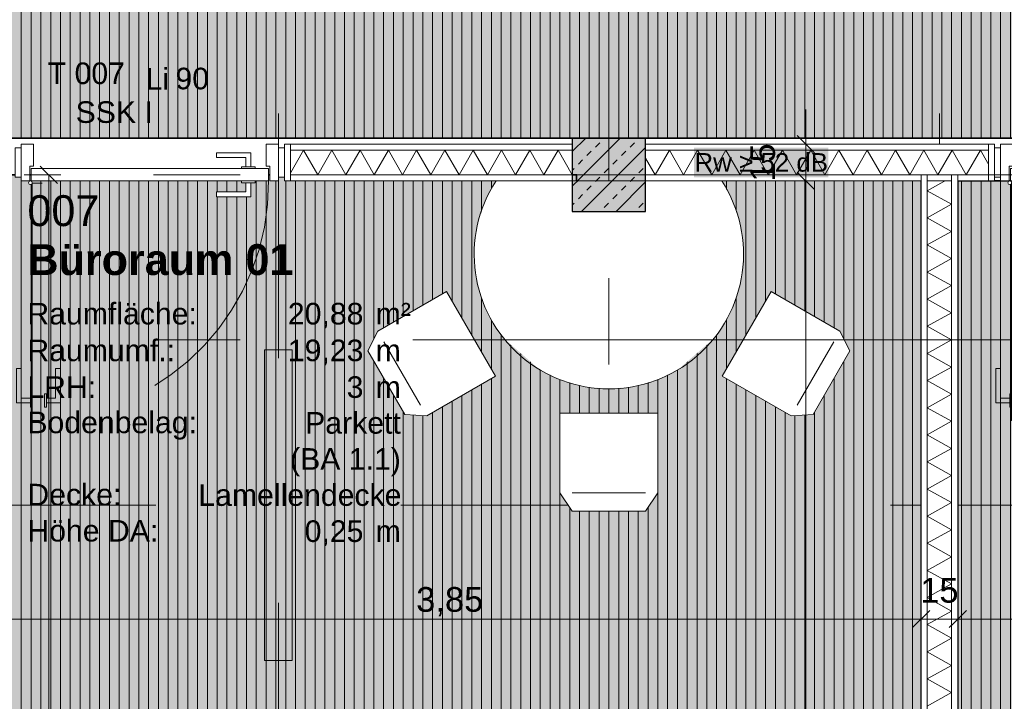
# Model space of a CAD drawing. Header units: metres. Extents: x -111 to 152, y -132 to 99.
# Tile 158 of 256: x -13.21 to -9.18, y -18.35 to -15.57. Entities that reach past the tile are written whole.
import ezdxf
from ezdxf.enums import TextEntityAlignment as Align

# ---------------------------------------------------------------- set-up
doc = ezdxf.new("R2010")
doc.units = ezdxf.units.M
doc.header["$PDMODE"] = 1
doc.header["$PDSIZE"] = -2
for name, pattern in [('Achsen 01', [5.291531, 3.175, -1.058062, 0.352704, -0.705764]), ('gestrichelt - 01', [2, 1, -1]), ('Raster 01', [2, 1, -1])]:
    doc.linetypes.add(name, pattern=pattern)
doc.layers.get('0').update_dxf_attribs({"lineweight": 25})
for name, color, linetype, lineweight, true_color in [('013_Beton und Stahlbetonarbeiten-000 Sichtbeton-343 Innenstütze', 5, 'Continuous', 5, 0x0000ff), ('031_Metallbauarbeiten-350 Lamellendecke DS', 7, 'Continuous', 35, 0x666666), ('039_Trockenbauarbeiten-340 Dämmung', 7, 'Continuous', 9, 0xc0c0c0), ('AV1-Achsen', 1, 'Achsen 01', 18, 0xff0000), ('AV1-Einrichtung', 7, 'Continuous', 9, 0xa6a6a6), ('AV1-Raster', 7, 'Raster 01', 9, 0xa6a6a6), ('AV1-Stempel-Türnummern', 7, 'Continuous', 100, 0x02abea)]:
    doc.layers.add(name, color=color, linetype=linetype, lineweight=lineweight, true_color=true_color)
for name, color, linetype, lineweight in [('013_Beton und Stahlbetonarbeiten-340 Innenstützen', 7, 'Continuous', 25), ('027_Tischlerarbeiten-340 Innentüren', 7, 'Continuous', 9), ('031_Metallbauarbeiten-340 Innentüren _ Elemente', 7, 'Continuous', 9), ('039_Trockenbauarbeiten-340 Gipskarton', 7, 'Continuous', 9), ('_1.35m (3D)', 7, 'Continuous', 9), ('_EG (2D)', 7, 'Continuous', 9), ('_EG - DS (2D)', 7, 'Continuous', 9), ('_GRU (2D)', 7, 'Continuous', 9), ('AV1-Akustikvorgaben-Trennwände', 7, 'Continuous', 5), ('AV1-Schnitt Achsen', 7, 'Achsen 01', 18), ('AV1-Stempel-Raumstempel', 7, 'Continuous', 9), ('Keine', 7, 'Continuous', 9)]:
    doc.layers.add(name, color=color, linetype=linetype, lineweight=lineweight)
doc.layers.get('0').freeze()
doc.styles.add('Arial', font='arial.ttf')
doc.styles.add('Arial (bold)', font='arialbd.ttf')
doc.dimstyles.new('COE 50', dxfattribs={"dimtxt": 126.090495, "dimasz": 0.001414, "dimexe": 0.001, "dimexo": 0.01, "dimgap": 0.001, "dimtad": 1, "dimdec": 3, "dimtxsty": 'Arial', "dimblk": 'VW_SLASH-3', "dimblk1": 'VW_SLASH-3', "dimblk2": 'VW_SLASH-3', "dimcen": 0, "dimadec": 3, "dimazin": 0, "dimtfac": 0.8, "dimtdec": 3, "dimtix": 1, "dimtmove": 0, "dimatfit": 0, "dimldrblk": 'VW_SLASH-2', "dimfxl": 0.002, "dimfxlon": 1, "dimfrac": 2, "dimtolj": 1, "dimarcsym": 0})
pattern_1 = [(90, (0, 0), (0.04, 0), [])]

# ---------------------------------------------------------------- blocks, each defined once
blk = doc.blocks.new('Group-2')
at = {"layer": 'AV1-Raster'}
for p, q in [((-12.15, -22.95), (-12.15, 1.35)), ((-10.8, -22.95), (-10.8, 1.35)), ((-9.45, -22.95), (-9.45, 1.35)), ((1.35, -16.2), (-40.5, -16.2)), ((1.35, -17.55), (-40.5, -17.55))]:
    blk.add_line(p, q, dxfattribs=at)
blk = doc.blocks.new('1.35m (3D)')
at = {"layer": 'AV1-Raster', "color": 7}
blk.add_blockref('Group-2', (0, 0), dxfattribs=at)
blk = doc.blocks.new('EG - DS (2D)')
at = {"layer": '031_Metallbauarbeiten-350 Lamellendecke DS', "linetype": 'Continuous', "lineweight": 0, "transparency": 33554508}
h = blk.add_hatch(color=254, dxfattribs=at)
h.paths.add_polyline_path([(-5.55, -5.525), (-31.125, -5.525), (-31.125, -7.35), (-25.575, -7.35), (-25.575, -13.625), (-23.075, -13.625), (-23.075, -7.975), (-16.075, -7.975), (-16.075, -13.625), (-23.075, -13.625), (-23.075, -16.075), (-16.075, -16.075), (-16.075, -16.05), (-5.55, -16.05)])
h.paths.add_polyline_path([(-8.0229, -7.95), (-8.0229, -13.65), (-13.575, -13.65), (-13.575, -7.95)])
at = {"layer": '031_Metallbauarbeiten-350 Lamellendecke DS', "linetype": 'Continuous', "lineweight": 9, "transparency": 33554508}
h = blk.add_hatch(dxfattribs=at)
h.set_pattern_fill('Lamellendecke', color=252, style=0, pattern_type=2)
h.set_pattern_definition(pattern_1)
h.paths.add_polyline_path([(-5.55, -5.525), (-31.125, -5.525), (-31.125, -7.35), (-25.575, -7.35), (-25.575, -13.625), (-23.075, -13.625), (-23.075, -7.975), (-16.075, -7.975), (-16.075, -13.625), (-23.075, -13.625), (-23.075, -16.075), (-16.075, -16.075), (-16.075, -16.05), (-5.55, -16.05)])
h.paths.add_polyline_path([(-8.0229, -7.95), (-8.0229, -13.65), (-13.575, -13.65), (-13.575, -7.95)])
at = {"layer": '031_Metallbauarbeiten-350 Lamellendecke DS', "linetype": 'Continuous', "lineweight": 0, "transparency": 33554508}
for points in [[(-13.375, -16.2), (-13.375, -21.385), (-9.525, -21.385), (-9.525, -16.2), (-10.6356, -16.2), (-10.6356, -16.3474), (-10.9317, -16.3474), (-10.9317, -16.2)], [(-9.375, -16.2246), (-5.525, -16.2246), (-5.525, -21.385), (-9.375, -21.385)]]:
    blk.add_hatch(color=254, dxfattribs=at).paths.add_polyline_path(points)
at = {"layer": '031_Metallbauarbeiten-350 Lamellendecke DS', "linetype": 'Continuous', "lineweight": 9, "transparency": 33554508}
h = blk.add_hatch(dxfattribs=at)
h.set_pattern_fill('Lamellendecke', color=252, style=0, pattern_type=2)
h.set_pattern_definition(pattern_1)
h.paths.add_polyline_path([(-13.375, -16.2), (-13.375, -21.385), (-9.525, -21.385), (-9.525, -16.2), (-10.6356, -16.2), (-10.6356, -16.3474), (-10.9317, -16.3474), (-10.9317, -16.2)])
h = blk.add_hatch(dxfattribs=at)
h.set_pattern_fill('Lamellendecke', color=252, style=0, pattern_type=2)
h.set_pattern_definition(pattern_1)
h.paths.add_polyline_path([(-9.375, -16.2246), (-5.525, -16.2246), (-5.525, -21.385), (-9.375, -21.385)])
at = {"layer": '031_Metallbauarbeiten-350 Lamellendecke DS', "flags": 128}
for points in [[(-5.55, -5.525), (-31.125, -5.525), (-31.125, -7.35), (-25.575, -7.35), (-25.575, -13.625), (-23.075, -13.625), (-23.075, -7.975), (-16.075, -7.975), (-16.075, -13.625), (-23.075, -13.625), (-23.075, -16.075), (-16.075, -16.075), (-16.075, -16.05), (-5.55, -16.05)], [(-13.375, -16.2), (-13.375, -21.385), (-9.525, -21.385), (-9.525, -16.2), (-10.6356, -16.2), (-10.6356, -16.3474), (-10.9317, -16.3474), (-10.9317, -16.2)], [(-9.375, -16.2246), (-5.525, -16.2246), (-5.525, -21.385), (-9.375, -21.385)]]:
    blk.add_lwpolyline(points, close=True, dxfattribs=at)
at = {"layer": 'Keine', "color": 1, "linetype": 'Continuous', "lineweight": 5, "flags": 128}
blk.add_lwpolyline([(-12.2065, -16.915), (-12.0935, -16.915), (-12.0935, -18.185), (-12.2065, -18.185)], close=True, dxfattribs=at)
blk = doc.blocks.new('Group-135')
at = {"color": 255, "linetype": 'Continuous', "lineweight": 5}
blk.add_wipeout([(-9.4, -21.475), (-9.4, -16.2), (-9.5, -16.2), (-9.5, -21.475)], dxfattribs=at).dxf.layer = '039_Trockenbauarbeiten-340 Dämmung'
blk = doc.blocks.new('Group-136')
at = {"layer": '039_Trockenbauarbeiten-340 Dämmung', "transparency": 33554687, "flags": 128}
blk.add_lwpolyline([(-9.5, -18.3713), (-9.4, -18.3159), (-9.5, -18.2604), (-9.4, -18.205), (-9.5, -18.1496), (-9.4, -18.0942), (-9.5, -18.0387), (-9.4, -17.9833), (-9.5, -17.9279), (-9.4, -17.8725), (-9.5, -17.817), (-9.4, -17.7616), (-9.5, -17.7062), (-9.4, -17.6508), (-9.5, -17.5954), (-9.4, -17.5399), (-9.5, -17.4845), (-9.4, -17.4291), (-9.5, -17.3737), (-9.4, -17.3182), (-9.5, -17.2628), (-9.4, -17.2074), (-9.5, -17.152), (-9.4, -17.0965), (-9.5, -17.0411), (-9.4, -16.9857), (-9.5, -16.9303), (-9.4, -16.8748), (-9.5, -16.8194), (-9.4, -16.764), (-9.5, -16.7086), (-9.4, -16.6532), (-9.5, -16.5977), (-9.4, -16.5423), (-9.5, -16.4869), (-9.4, -16.4315), (-9.5, -16.376), (-9.4, -16.3206), (-9.5, -16.2652), (-9.4, -16.2098), (-9.4176, -16.2)], dxfattribs=at)
blk = doc.blocks.new('Group-137')
at = {"layer": '039_Trockenbauarbeiten-340 Dämmung'}
blk.add_blockref('Group-135', (0, 0), dxfattribs=at)
at = {"layer": '039_Trockenbauarbeiten-340 Dämmung', "transparency": 33554687}
blk.add_blockref('Group-136', (0, 0), dxfattribs=at)
blk = doc.blocks.new('Group-138')
at = {"color": 255, "linetype": 'Continuous', "lineweight": 5}
blk.add_wipeout([(-16.1, 9.225), (-16.1, 10.65), (-16.2, 10.65), (-16.2, 9.225)], dxfattribs=at).dxf.layer = '039_Trockenbauarbeiten-340 Dämmung'
blk = doc.blocks.new('Group-139')
at = {"layer": '039_Trockenbauarbeiten-340 Dämmung', "transparency": 33554687, "flags": 128}
blk.add_lwpolyline([(-16.2, 9.225), (-16.1, 9.2827), (-16.2, 9.3405), (-16.1, 9.3982), (-16.2, 9.4559), (-16.1, 9.5137), (-16.2, 9.5714), (-16.1, 9.6291), (-16.2, 9.6869), (-16.1, 9.7446), (-16.2, 9.8024), (-16.1, 9.8601), (-16.2, 9.9178), (-16.1, 9.9756), (-16.2, 10.0333), (-16.1, 10.091), (-16.2, 10.1488), (-16.1, 10.2065), (-16.2, 10.2642), (-16.1, 10.322), (-16.2, 10.3797), (-16.1, 10.4374), (-16.2, 10.4952), (-16.1, 10.5529), (-16.2, 10.6106), (-16.1318, 10.65)], dxfattribs=at)
blk = doc.blocks.new('Group-140')
at = {"layer": '039_Trockenbauarbeiten-340 Dämmung'}
blk.add_blockref('Group-138', (0, 0), dxfattribs=at)
at = {"layer": '039_Trockenbauarbeiten-340 Dämmung', "transparency": 33554687}
blk.add_blockref('Group-139', (0, 0), dxfattribs=at)
blk = doc.blocks.new('Parametric Object-13')
at = {"layer": '039_Trockenbauarbeiten-340 Dämmung', "color": 7, "transparency": 33554687}
blk.add_blockref('Group-140', (0, 0), dxfattribs=at)
at = {"layer": '039_Trockenbauarbeiten-340 Dämmung', "color": 0, "flags": 1}
for tag in ['IFC_UUID', 'instanceID', 'prm0_name', 'prm0_type', 'prm0_value', 'prm1_name', 'prm1_type', 'prm1_value', 'prm2_name', 'prm2_type', 'prm2_value', 'prm3_name', 'prm3_type', 'prm3_value', 'prm4_name', 'prm4_type', 'prm4_value', 'prm5_name', 'prm5_type', 'prm5_value', 'prm6_name', 'prm6_type', 'prm6_value']:
    blk.add_attdef(tag, (-10.65, -16.2), '', height=0.00018, dxfattribs=at)
blk = doc.blocks.new('Group-141')
at = {"color": 255, "linetype": 'Continuous', "lineweight": 5}
blk.add_wipeout([(-16.1, 10.95), (-16.1, 12.175), (-16.2, 12.175), (-16.2, 10.95)], dxfattribs=at).dxf.layer = '039_Trockenbauarbeiten-340 Dämmung'
blk = doc.blocks.new('Group-142')
at = {"layer": '039_Trockenbauarbeiten-340 Dämmung', "transparency": 33554687, "flags": 128}
blk.add_lwpolyline([(-16.2, 10.95), (-16.1, 11.0077), (-16.2, 11.0655), (-16.1, 11.1232), (-16.2, 11.1809), (-16.1, 11.2387), (-16.2, 11.2964), (-16.1, 11.3541), (-16.2, 11.4119), (-16.1, 11.4696), (-16.2, 11.5274), (-16.1, 11.5851), (-16.2, 11.6428), (-16.1, 11.7006), (-16.2, 11.7583), (-16.1, 11.816), (-16.2, 11.8738), (-16.1, 11.9315), (-16.2, 11.9892), (-16.1, 12.047), (-16.2, 12.1047), (-16.1, 12.1624), (-16.1218, 12.175)], dxfattribs=at)
blk = doc.blocks.new('Group-143')
at = {"layer": '039_Trockenbauarbeiten-340 Dämmung'}
blk.add_blockref('Group-141', (0, 0), dxfattribs=at)
at = {"layer": '039_Trockenbauarbeiten-340 Dämmung', "transparency": 33554687}
blk.add_blockref('Group-142', (0, 0), dxfattribs=at)
blk = doc.blocks.new('Parametric Object-14')
at = {"layer": '039_Trockenbauarbeiten-340 Dämmung', "color": 7, "transparency": 33554687}
blk.add_blockref('Group-143', (0, 0), dxfattribs=at)
at = {"layer": '039_Trockenbauarbeiten-340 Dämmung', "color": 0, "flags": 1}
for tag in ['IFC_UUID', 'instanceID', 'prm0_name', 'prm0_type', 'prm0_value', 'prm1_name', 'prm1_type', 'prm1_value', 'prm2_name', 'prm2_type', 'prm2_value', 'prm3_name', 'prm3_type', 'prm3_value', 'prm4_name', 'prm4_type', 'prm4_value', 'prm5_name', 'prm5_type', 'prm5_value', 'prm6_name', 'prm6_type', 'prm6_value']:
    blk.add_attdef(tag, (-12.175, -16.2), '', height=0.00018, dxfattribs=at)
blk = doc.blocks.new('COE - Innentür 1.10 _ 0.15')
at = {"layer": '027_Tischlerarbeiten-340 Innentüren', "color": 253, "linetype": 'gestrichelt - 01', "lineweight": 9, "transparency": 33554687, "flags": 128}
for points in [[(0.9825, 1.0375), (0.9625, 1.0375), (0.9625, 1.075), (0.8425, 1.075), (0.8425, 1.095), (0.9825, 1.095)], [(0.085, 1.03), (1.055, 1.03), (1.055, 0.98), (0.085, 0.98)], [(0.945, 1.03), (0.945, 1.0375), (1, 1.0375), (1, 1.03)], [(0.9825, 0.9725), (0.9625, 0.9725), (0.9625, 0.935), (0.8425, 0.935), (0.8425, 0.915), (0.9825, 0.915)], [(0.945, 0.9725), (0.945, 0.98), (1, 0.98), (1, 0.9725)]]:
    blk.add_lwpolyline(points, close=True, dxfattribs=at)
at = {"layer": '027_Tischlerarbeiten-340 Innentüren', "color": 253, "linetype": 'gestrichelt - 01', "lineweight": 9, "transparency": 33554687}
blk.add_arc((0.0825, 1.0375), 0.9725, 269.5581, 356.6163, dxfattribs=at)
at = {"color": 255}
for points in [[(-0.06, 1.1), (0.06, 1.1), (0.06, 1.075), (-0.06, 1.075)], [(-0.06, 0.025), (0.06, 0.025), (0.06, 0), (-0.06, 0)]]:
    blk.add_wipeout(points, dxfattribs=at).dxf.layer = '027_Tischlerarbeiten-340 Innentüren'
at = {"layer": '027_Tischlerarbeiten-340 Innentüren', "flags": 128}
for points in [[(-0.06, 1.1), (0.06, 1.1), (0.06, 1.075), (-0.06, 1.075)], [(-0.06, 0.025), (0.06, 0.025), (0.06, 0), (-0.06, 0)]]:
    blk.add_lwpolyline(points, close=True, dxfattribs=at)
at = {"color": 255}
blk.add_wipeout([(0.075, 0.06), (0.015, 0.06), (0.015, 0.075), (-0.075, 0.075), (-0.075, 0.025), (0.075, 0.025)], dxfattribs=at).dxf.layer = '027_Tischlerarbeiten-340 Innentüren'
at = {"layer": '027_Tischlerarbeiten-340 Innentüren', "flags": 128}
blk.add_lwpolyline([(0.075, 0.06), (0.015, 0.06), (0.015, 0.075), (-0.075, 0.075), (-0.075, 0.025), (0.075, 0.025)], close=True, dxfattribs=at)
at = {"color": 255}
blk.add_wipeout([(0.075, 1.035), (0.075, 0.065), (0.025, 0.065), (0.025, 1.035)], dxfattribs=at).dxf.layer = '027_Tischlerarbeiten-340 Innentüren'
at = {"layer": '027_Tischlerarbeiten-340 Innentüren', "flags": 128}
blk.add_lwpolyline([(0.075, 1.035), (0.075, 0.065), (0.025, 0.065), (0.025, 1.035)], close=True, dxfattribs=at)
at = {"color": 255}
for points in [[(0.075, 1.04), (0.015, 1.04), (0.015, 1.025), (-0.075, 1.025), (-0.075, 1.075), (0.075, 1.075)], [(0.0175, 0.1375), (0.0175, 0.1575), (-0.02, 0.1575), (-0.02, 0.2775), (-0.04, 0.2775), (-0.04, 0.1375)], [(0.0825, 0.1375), (0.0825, 0.1575), (0.12, 0.1575), (0.12, 0.2775), (0.14, 0.2775), (0.14, 0.1375)]]:
    blk.add_wipeout(points, dxfattribs=at).dxf.layer = '027_Tischlerarbeiten-340 Innentüren'
at = {"layer": '027_Tischlerarbeiten-340 Innentüren', "flags": 128}
for points in [[(0.075, 1.04), (0.015, 1.04), (0.015, 1.025), (-0.075, 1.025), (-0.075, 1.075), (0.075, 1.075)], [(0.0175, 0.1375), (0.0175, 0.1575), (-0.02, 0.1575), (-0.02, 0.2775), (-0.04, 0.2775), (-0.04, 0.1375)], [(0.0825, 0.1375), (0.0825, 0.1575), (0.12, 0.1575), (0.12, 0.2775), (0.14, 0.2775), (0.14, 0.1375)]]:
    blk.add_lwpolyline(points, close=True, dxfattribs=at)
at = {"color": 255}
for points in [[(0.09, 1.0375), (0.0878, 1.0322), (0.0825, 1.03), (0.0772, 1.0322), (0.075, 1.0375), (0.0772, 1.0428), (0.0825, 1.045), (0.0878, 1.0428)], [(0.0175, 0.175), (0.025, 0.175), (0.025, 0.12), (0.0175, 0.12)], [(0.075, 0.175), (0.0825, 0.175), (0.0825, 0.12), (0.075, 0.12)]]:
    blk.add_wipeout(points, dxfattribs=at).dxf.layer = '027_Tischlerarbeiten-340 Innentüren'
at = {"layer": '027_Tischlerarbeiten-340 Innentüren', "flags": 128}
for points in [[(0.0175, 0.175), (0.025, 0.175), (0.025, 0.12), (0.0175, 0.12)], [(0.075, 0.175), (0.0825, 0.175), (0.0825, 0.12), (0.075, 0.12)]]:
    blk.add_lwpolyline(points, close=True, dxfattribs=at)
at = {"layer": '027_Tischlerarbeiten-340 Innentüren'}
blk.add_circle((0.0825, 1.0375), 0.0075, dxfattribs=at)
blk = doc.blocks.new('Group-215')
at = {"color": 255, "transparency": 33554559}
blk.add_wipeout([(-9.966, -17.1797), (-9.816, -16.9199), (-9.856, -16.8391), (-10.1374, -16.6766), (-10.3374, -17.023), (-10.056, -17.1855)], dxfattribs=at).dxf.layer = 'AV1-Einrichtung'
at = {"layer": 'AV1-Einrichtung'}
blk.add_line((-9.881, -16.8824), (-10.031, -17.1422), dxfattribs=at)
at = {"layer": 'AV1-Einrichtung', "flags": 128}
blk.add_lwpolyline([(-9.966, -17.1797), (-9.816, -16.9199), (-9.856, -16.8391), (-10.1374, -16.6766), (-10.3374, -17.023), (-10.056, -17.1855)], close=True, dxfattribs=at)
blk = doc.blocks.new('Group-216')
at = {"color": 255, "transparency": 33554559}
blk.add_wipeout([(-11.784, -16.9199), (-11.634, -17.1797), (-11.544, -17.1855), (-11.2626, -17.023), (-11.4626, -16.6766), (-11.744, -16.8391)], dxfattribs=at).dxf.layer = 'AV1-Einrichtung'
at = {"layer": 'AV1-Einrichtung'}
blk.add_line((-11.569, -17.1422), (-11.719, -16.8824), dxfattribs=at)
at = {"layer": 'AV1-Einrichtung', "flags": 128}
blk.add_lwpolyline([(-11.784, -16.9199), (-11.634, -17.1797), (-11.544, -17.1855), (-11.2626, -17.023), (-11.4626, -16.6766), (-11.744, -16.8391)], close=True, dxfattribs=at)
blk = doc.blocks.new('Group-217')
at = {"color": 255, "transparency": 33554559}
blk.add_wipeout([(-10.95, -17.5746), (-10.65, -17.5746), (-10.6, -17.4996), (-10.6, -17.1746), (-11, -17.1746), (-11, -17.4996)], dxfattribs=at).dxf.layer = 'AV1-Einrichtung'
at = {"layer": 'AV1-Einrichtung'}
blk.add_line((-10.65, -17.4996), (-10.95, -17.4996), dxfattribs=at)
at = {"layer": 'AV1-Einrichtung', "flags": 128}
blk.add_lwpolyline([(-10.95, -17.5746), (-10.65, -17.5746), (-10.6, -17.4996), (-10.6, -17.1746), (-11, -17.1746), (-11, -17.4996)], close=True, dxfattribs=at)
blk = doc.blocks.new('Türnummer 2 - Innentür')
at = {"layer": '031_Metallbauarbeiten-340 Innentüren _ Elemente', "char_height": 0.08826, "attachment_point": 8, "line_spacing_factor": 0.965511, "style": 'Arial'}
for s, insert in [('Li', (0, -0.0671)), ('90', (0.1423, -0.0671))]:
    blk.add_mtext(s, dxfattribs=dict(at, insert=insert))
at = {"layer": '031_Metallbauarbeiten-340 Innentüren _ Elemente', "style": 'Arial'}
blk.add_attdef('Türnummer', text='', height=0.0883, dxfattribs=at).set_placement((-0.2903, -0.071), align=Align.BOTTOM_CENTER)
at = {"layer": '031_Metallbauarbeiten-340 Innentüren _ Elemente', "color": 7, "transparency": 33554687, "style": 'Arial'}
blk.add_attdef('Schallschutzklasse', text='', height=0.0883, dxfattribs=at).set_placement((-0.1763, -0.2296), align=Align.BOTTOM_CENTER)
at = {"layer": 'Keine', "color": 0, "flags": 1}
for tag, p in [('Lichte_Breite', (-0.4481, -0.3885)), ('Panikfunktion', (-0.4481, -0.5473)), ('AT-Nr.', (-0.4481, -0.7062))]:
    blk.add_attdef(tag, p, '', height=0.0883, dxfattribs=at)
blk = doc.blocks.new('Raumstempel - Symbol - 1 (2D)')
at = {"layer": 'AV1-Stempel-Raumstempel', "attachment_point": 1, "line_spacing_factor": 0.967919, "style": 'Arial'}
for s, insert, char_height in [('Raumfläche:', (0.2, -0.6736), 0.088263), ('m²', (1.6225, -0.6736), 0.08826), ('Raumumf.:', (0.2, -0.8236), 0.08826), ('m', (1.6225, -0.8236), 0.0883), ('LRH:', (0.2, -0.9736), 0.08826), ('m', (1.6225, -0.9736), 0.0883), ('Bodenbelag:', (0.2, -1.118), 0.088263), ('Decke:', (0.2, -1.4131), 0.08826), ('Höhe DA:', (0.2, -1.5607), 0.08826), ('m', (1.6225, -1.5625), 0.0883)]:
    blk.add_mtext(s, dxfattribs=dict(at, insert=insert, char_height=char_height))
at = {"layer": 'AV1-Stempel-Raumstempel'}
for tag, style, p in [('Raumnummer', 'Arial', (0.2, -0.2337)), ('Raumname', 'Arial (bold)', (0.2, -0.4337))]:
    blk.add_attdef(tag, text='', height=0.1261, dxfattribs=dict(at, style=style)).set_placement(p, align=Align.TOP_LEFT)
at = {"layer": 'AV1-Stempel-Raumstempel', "style": 'Arial'}
for tag, p in [('Raumfläche', (1.5725, -0.6736)), ('Raumumfang', (1.5725, -0.8236)), ('LRH', (1.5725, -0.9736)), ('Bodenbelag', (1.7253, -1.1199)), ('Bodendetail', (1.7253, -1.2674)), ('Decke', (1.7278, -1.415)), ('Höhe_DA', (1.5725, -1.5625))]:
    blk.add_attdef(tag, text='', height=0.0883, dxfattribs=at).set_placement(p, align=Align.TOP_RIGHT)
blk = doc.blocks.new('VW_SLASH-3')
at = {"color": 0, "linetype": 'ByBlock', "lineweight": -2, "transparency": 16777216}
blk.add_line((0, 0), (-1, 0), dxfattribs=at)
at = {"color": 0, "linetype": 'Continuous', "lineweight": 15, "transparency": 16777216, "flags": 128}
blk.add_lwpolyline([(0.5, 0.5), (-0.5, -0.5)], dxfattribs=at)
blk = doc.blocks.new('*D1619')
at = {"layer": '031_Metallbauarbeiten-340 Innentüren _ Elemente', "color": 0, "linetype": 'Continuous', "lineweight": -2, "transparency": 33554687}
for p, q in [((-13.375, -18.0762), (-13.375, -17.9656)), ((-9.525, -18.1156), (-9.525, -17.9656)), ((-9.5957, -18.0156), (-13.3043, -18.0156))]:
    blk.add_line(p, q, dxfattribs=at)
at = {"layer": 'Defpoints', "color": 0, "transparency": 33554687}
for p in [(-13.375, -18.0156), (-13.375, -18.0862), (-9.525, -18.2418)]:
    blk.add_point(p, dxfattribs=at)
at = {"layer": '031_Metallbauarbeiten-340 Innentüren _ Elemente', "color": 0, "lineweight": -2, "xscale": 0.070693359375, "yscale": 0.070693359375, "zscale": 0.070693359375, "rotation": 180}
blk.add_blockref('VW_SLASH-3', (-13.375, -18.0156), dxfattribs=at)
at = {"layer": '031_Metallbauarbeiten-340 Innentüren _ Elemente', "color": 0, "lineweight": -2, "xscale": 0.070693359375, "yscale": 0.070693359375, "zscale": 0.070693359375}
blk.add_blockref('VW_SLASH-3', (-9.525, -18.0156), dxfattribs=at)
at = {"layer": '031_Metallbauarbeiten-340 Innentüren _ Elemente', "color": 0, "lineweight": 25, "transparency": 33554687, "insert": (-11.45, -17.945), "char_height": 0.10087, "attachment_point": 5, "style": 'Arial'}
blk.add_mtext('\\A1;3,85', dxfattribs=at)
blk = doc.blocks.new('VW_SLASH-2')
at = {"color": 0, "linetype": 'ByBlock', "lineweight": -2, "transparency": 16777216}
blk.add_line((0, 0), (-1, 0), dxfattribs=at)
at = {"color": 0, "linetype": 'Continuous', "lineweight": 15, "transparency": 16777216, "flags": 128}
blk.add_lwpolyline([(0.5, 0.5), (-0.5, -0.5)], dxfattribs=at)
blk = doc.blocks.new('*D1620')
at = {"layer": '031_Metallbauarbeiten-340 Innentüren _ Elemente', "color": 0, "linetype": 'Continuous', "lineweight": -2, "transparency": 33554687}
for p, q in [((-9.525, -18.1156), (-9.525, -17.9656)), ((-9.375, -18.1156), (-9.375, -17.9656)), ((-9.5957, -18.0156), (-9.6664, -18.0156)), ((-9.375, -18.0156), (-9.525, -18.0156)), ((-9.3043, -18.0156), (-9.2336, -18.0156))]:
    blk.add_line(p, q, dxfattribs=at)
at = {"layer": 'Defpoints', "color": 0, "transparency": 33554687}
for p in [(-9.525, -18.0156), (-9.525, -18.2418), (-9.375, -18.2418)]:
    blk.add_point(p, dxfattribs=at)
at = {"layer": '031_Metallbauarbeiten-340 Innentüren _ Elemente', "color": 0, "lineweight": -2, "xscale": 0.070693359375, "yscale": 0.070693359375, "zscale": 0.070693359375}
blk.add_blockref('VW_SLASH-3', (-9.525, -18.0156), dxfattribs=at)
at = {"layer": '031_Metallbauarbeiten-340 Innentüren _ Elemente', "color": 0, "lineweight": -2, "xscale": 0.070693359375, "yscale": 0.070693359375, "zscale": 0.070693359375, "rotation": 180}
blk.add_blockref('VW_SLASH-3', (-9.375, -18.0156), dxfattribs=at)
at = {"layer": '031_Metallbauarbeiten-340 Innentüren _ Elemente', "color": 0, "lineweight": 25, "transparency": 33554687, "insert": (-9.45, -17.8991), "char_height": 0.10087, "attachment_point": 5, "style": 'Arial'}
blk.add_mtext('\\A1;15', dxfattribs=at)
blk = doc.blocks.new('*D1621')
at = {"layer": '031_Metallbauarbeiten-340 Innentüren _ Elemente', "color": 0, "linetype": 'Continuous', "lineweight": -2, "transparency": 33554687}
for p, q in [((-9.375, -18.1156), (-9.375, -17.9656)), ((-5.525, -18.1156), (-5.525, -17.9656)), ((-5.5957, -18.0156), (-9.3043, -18.0156))]:
    blk.add_line(p, q, dxfattribs=at)
at = {"layer": 'Defpoints', "color": 0, "transparency": 33554687}
for p in [(-9.375, -18.0156), (-9.375, -18.2418), (-5.525, -18.3158)]:
    blk.add_point(p, dxfattribs=at)
at = {"layer": '031_Metallbauarbeiten-340 Innentüren _ Elemente', "color": 0, "lineweight": -2, "xscale": 0.070693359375, "yscale": 0.070693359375, "zscale": 0.070693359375, "rotation": 180}
blk.add_blockref('VW_SLASH-3', (-9.375, -18.0156), dxfattribs=at)
at = {"layer": '031_Metallbauarbeiten-340 Innentüren _ Elemente', "color": 0, "lineweight": -2, "xscale": 0.070693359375, "yscale": 0.070693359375, "zscale": 0.070693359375}
blk.add_blockref('VW_SLASH-3', (-5.525, -18.0156), dxfattribs=at)
at = {"layer": '031_Metallbauarbeiten-340 Innentüren _ Elemente', "color": 0, "lineweight": 25, "transparency": 33554687, "insert": (-7.45, -17.945), "char_height": 0.10087, "attachment_point": 5, "style": 'Arial'}
blk.add_mtext('\\A1;3,85', dxfattribs=at)
blk = doc.blocks.new('*D1648')
at = {"layer": '031_Metallbauarbeiten-340 Innentüren _ Elemente', "color": 0, "linetype": 'Continuous', "lineweight": -2, "transparency": 33554687}
for p, q in [((-9.995, -16.0043), (-9.995, -15.9336)), ((-9.895, -16.075), (-10.045, -16.075)), ((-9.995, -16.225), (-9.995, -16.075)), ((-9.895, -16.225), (-10.045, -16.225)), ((-9.995, -16.2957), (-9.995, -16.3664))]:
    blk.add_line(p, q, dxfattribs=at)
at = {"layer": 'Defpoints', "color": 0, "transparency": 33554687}
for p in [(-9.995, -16.075), (-9.594, -16.075), (-9.525, -16.225)]:
    blk.add_point(p, dxfattribs=at)
at = {"layer": '031_Metallbauarbeiten-340 Innentüren _ Elemente', "color": 0, "lineweight": -2, "xscale": 0.070693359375, "yscale": 0.070693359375, "zscale": 0.070693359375}
for p, rotation in [((-9.995, -16.075), 270), ((-9.995, -16.225), 90)]:
    blk.add_blockref('VW_SLASH-3', p, dxfattribs=dict(at, rotation=rotation))
at = {"layer": '031_Metallbauarbeiten-340 Innentüren _ Elemente', "color": 0, "lineweight": 25, "transparency": 33554687, "insert": (-10.1715, -16.15), "char_height": 0.10087, "attachment_point": 5, "rotation": 90, "style": 'Arial'}
blk.add_mtext('\\A1;15', dxfattribs=at)
blk = doc.blocks.new('*D1649')
at = {"layer": '031_Metallbauarbeiten-340 Innentüren _ Elemente', "color": 0, "linetype": 'Continuous', "lineweight": -2, "transparency": 33554687}
for p, q in [((-9.895, -16.225), (-10.045, -16.225)), ((-9.995, -21.4043), (-9.995, -16.2957)), ((-9.895, -21.475), (-10.045, -21.475))]:
    blk.add_line(p, q, dxfattribs=at)
at = {"layer": 'Defpoints', "color": 0, "transparency": 33554687}
for p in [(-9.995, -16.225), (-9.525, -16.225), (-9.525, -21.475)]:
    blk.add_point(p, dxfattribs=at)
at = {"layer": '031_Metallbauarbeiten-340 Innentüren _ Elemente', "color": 0, "lineweight": -2, "xscale": 0.070693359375, "yscale": 0.070693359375, "zscale": 0.070693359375}
for p, rotation in [((-9.995, -16.225), 90), ((-9.995, -21.475), 270)]:
    blk.add_blockref('VW_SLASH-3', p, dxfattribs=dict(at, rotation=rotation))
at = {"layer": '031_Metallbauarbeiten-340 Innentüren _ Elemente', "color": 0, "lineweight": 25, "transparency": 33554687, "insert": (-10.1056, -18.85), "char_height": 0.10087, "attachment_point": 5, "rotation": 90, "style": 'Arial'}
blk.add_mtext('\\A1;5,25', dxfattribs=at)
blk = doc.blocks.new('*D1650')
at = {"layer": '031_Metallbauarbeiten-340 Innentüren _ Elemente', "color": 0, "linetype": 'Continuous', "lineweight": -2, "transparency": 33554687}
for p, q in [((-13.188, -16.2), (-13.038, -16.2)), ((-13.088, -21.4043), (-13.088, -16.2707)), ((-13.188, -21.475), (-13.038, -21.475))]:
    blk.add_line(p, q, dxfattribs=at)
at = {"layer": 'Defpoints', "color": 0, "transparency": 33554687}
for p in [(-13.625, -16.2), (-13.088, -16.2), (-13.625, -21.475)]:
    blk.add_point(p, dxfattribs=at)
at = {"layer": '031_Metallbauarbeiten-340 Innentüren _ Elemente', "color": 0, "lineweight": -2, "xscale": 0.070693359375, "yscale": 0.070693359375, "zscale": 0.070693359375}
for p, rotation in [((-13.088, -16.2), 90), ((-13.088, -21.475), 270)]:
    blk.add_blockref('VW_SLASH-3', p, dxfattribs=dict(at, rotation=rotation))
at = {"layer": '031_Metallbauarbeiten-340 Innentüren _ Elemente', "color": 0, "lineweight": 25, "transparency": 33554687, "insert": (-13.2154, -18.8375), "char_height": 0.100872, "attachment_point": 5, "rotation": 90, "style": 'Arial'}
blk.add_mtext('\\A1;5,27\\S5^ ;', dxfattribs=at)
blk = doc.blocks.new('Group-711')
at = {"layer": 'AV1-Achsen'}
blk.add_line((-10.8, -26.5), (-10.8, 4.9), dxfattribs=at)
blk = doc.blocks.new('Group-718')
at = {"layer": 'AV1-Achsen'}
blk.add_line((-43.35, -16.2), (4.2, -16.2), dxfattribs=at)
blk = doc.blocks.new('Group-723')
at = {"layer": 'AV1-Schnitt Achsen'}
blk.add_line((-43.35, -16.875), (4.2, -16.875), dxfattribs=at)
blk = doc.blocks.new('GRU (2D)')
at = {"layer": 'AV1-Achsen', "color": 7}
for name in ['Group-711', 'Group-718']:
    blk.add_blockref(name, (0, 0), dxfattribs=at)
at = {"layer": 'AV1-Schnitt Achsen', "color": 7}
blk.add_blockref('Group-723', (0, 0), dxfattribs=at)
blk = doc.blocks.new('EG (2D)')
at = {"layer": '039_Trockenbauarbeiten-340 Dämmung', "rotation": 90}
blk.add_blockref('Parametric Object-14', (0, 0), dxfattribs=at)
at = {"layer": 'AV1-Einrichtung', "color": 7}
blk.add_blockref('Group-217', (0, 0), dxfattribs=at)
at = {"layer": 'AV1-Stempel-Türnummern', "color": 7}
blk.add_blockref('Türnummer 2 - Innentür', (-12.644, -15.785), dxfattribs=at).add_auto_attribs({'Türnummer': 'T 007', 'Schallschutzklasse': 'SSK I'})
at = {"color": 255}
blk.add_wipeout([(-9.4, -21.475), (-9.4, -16.2), (-9.5, -16.2), (-9.5, -21.475)], dxfattribs=at).dxf.layer = '039_Trockenbauarbeiten-340 Dämmung'
at = {"color": 255, "transparency": 33554559}
blk.add_wipeout([(-10.339, -16.225), (-11.261, -16.225), (-11.307, -16.3119), (-11.3369, -16.4055), (-11.3496, -16.503), (-11.3447, -16.6012), (-11.3224, -16.6969), (-11.2835, -16.7872), (-11.2291, -16.8691), (-11.0813, -16.9976), (-10.9927, -17.0401), (-10.8979, -17.0662), (-10.8, -17.075), (-10.7021, -17.0662), (-10.6073, -17.0401), (-10.5187, -16.9976), (-10.3709, -16.8691), (-10.3165, -16.7872), (-10.2776, -16.6969), (-10.2553, -16.6012), (-10.2504, -16.503), (-10.2631, -16.4055), (-10.293, -16.3119)], dxfattribs=at).dxf.layer = 'AV1-Einrichtung'
at = {"layer": '039_Trockenbauarbeiten-340 Dämmung', "flags": 128}
blk.add_lwpolyline([(-9.4, -21.475), (-9.4, -16.2), (-9.5, -16.2), (-9.5, -21.475)], close=True, dxfattribs=at)
at = {"layer": 'AV1-Einrichtung', "flags": 128}
blk.add_lwpolyline([(-10.339, -16.225), (-11.261, -16.225, 1.843909)], format="xyb", close=True, dxfattribs=at)
at = {"layer": '027_Tischlerarbeiten-340 Innentüren', "color": 7, "xscale": -1, "rotation": 90}
blk.add_blockref('COE - Innentür 1.10 _ 0.15', (-12.125, -16.15), dxfattribs=at)
at = {"layer": '039_Trockenbauarbeiten-340 Dämmung', "color": 7, "transparency": 33554687}
blk.add_blockref('Group-137', (0, 0), dxfattribs=at)
at = {"layer": 'AV1-Einrichtung', "color": 7}
for name in ['Group-216', 'Group-215']:
    blk.add_blockref(name, (0, 0), dxfattribs=at)
at = {"layer": '031_Metallbauarbeiten-340 Innentüren _ Elemente', "color": 7, "linetype": 'Continuous', "lineweight": 25, "transparency": 33554687}
dim = blk.add_linear_dim(base=(-13.088, -16.2), p1=(-13.625, -21.475), p2=(-13.625, -16.2), angle=270, text='5,27\\S5^ ;', dimstyle='COE 50', override={"dimtxt": 0.100872, "dimasz": 0.070693, "dimexe": 0.05, "dimgap": 0.05, "dimpost": '<>', "dimtxsty": 'Arial', "dimtmove": 2, "dimfxl": 0.1}, dxfattribs=at)
dim.commit()
dim.dimension.update_dxf_attribs({"geometry": '*D1650', "text_midpoint": (-13.2154, -18.8375)})
at = {"color": 255}
for points in [[(-12.125, -16.075), (-10.95, -16.075), (-10.95, -16.1), (-12.125, -16.1)], [(-12.125, -16.2), (-10.95, -16.2), (-10.95, -16.225), (-12.125, -16.225)]]:
    blk.add_wipeout(points, dxfattribs=at).dxf.layer = '039_Trockenbauarbeiten-340 Gipskarton'
at = {"layer": '039_Trockenbauarbeiten-340 Gipskarton', "flags": 128}
for points in [[(-12.125, -16.075), (-10.95, -16.075), (-10.95, -16.1), (-12.125, -16.1)], [(-12.125, -16.2), (-10.95, -16.2), (-10.95, -16.225), (-12.125, -16.225)]]:
    blk.add_lwpolyline(points, close=True, dxfattribs=at)
at = {"layer": '039_Trockenbauarbeiten-340 Dämmung', "rotation": 90}
blk.add_blockref('Parametric Object-13', (0, 0), dxfattribs=at)
at = {"layer": 'AV1-Stempel-Raumstempel'}
blk.add_blockref('Raumstempel - Symbol - 1 (2D)', (-13.375, -16.05), dxfattribs=at).add_auto_attribs({'Raumname': 'Büroraum 01', 'Raumnummer': '007', 'Bodendetail': '(BA 1.1)', 'Raumfläche': '20,88', 'LRH': '3', 'Raumumfang': '19,23', 'Höhe_DA': '0,25', 'Decke': 'Lamellendecke', 'Bodenbelag': 'Parkett'})
at = {"layer": '027_Tischlerarbeiten-340 Innentüren', "color": 7, "xscale": -1, "rotation": 90}
blk.add_blockref('COE - Innentür 1.10 _ 0.15', (-8.125, -16.15), dxfattribs=at)
at = {"color": 255}
blk.add_wipeout([(-12.125, -16.225), (-12.125, -16.075), (-12.1, -16.075), (-12.1, -16.225)], dxfattribs=at).dxf.layer = '039_Trockenbauarbeiten-340 Gipskarton'
at = {"layer": '039_Trockenbauarbeiten-340 Gipskarton', "flags": 128}
blk.add_lwpolyline([(-12.125, -16.225), (-12.125, -16.075), (-12.1, -16.075), (-12.1, -16.225)], close=True, dxfattribs=at)
at = {"color": 255}
for points in [[(-10.65, -16.075), (-9.225, -16.075), (-9.225, -16.1), (-10.65, -16.1)], [(-10.65, -16.2), (-9.225, -16.2), (-9.225, -16.225), (-10.65, -16.225)]]:
    blk.add_wipeout(points, dxfattribs=at).dxf.layer = '039_Trockenbauarbeiten-340 Gipskarton'
at = {"layer": '013_Beton und Stahlbetonarbeiten-000 Sichtbeton-343 Innenstütze', "linetype": 'Continuous', "lineweight": 0}
h = blk.add_hatch(color=30, dxfattribs=at)
h.paths.add_polyline_path([(-10.95, -16.35), (-10.95, -16.05), (-10.65, -16.05), (-10.65, -16.35)])
h.paths.add_polyline_path([(-10.9, -16.3), (-10.7, -16.3), (-10.7, -16.1), (-10.9, -16.1)])
at = {"layer": '013_Beton und Stahlbetonarbeiten-340 Innenstützen', "linetype": 'Continuous', "lineweight": 0, "true_color": 0xc0c0c0}
blk.add_hatch(color=9, dxfattribs=at).paths.add_polyline_path([(-10.65, -16.05), (-10.95, -16.05), (-10.95, -16.35), (-10.65, -16.35)])
at = {"layer": '013_Beton und Stahlbetonarbeiten-340 Innenstützen', "linetype": 'Continuous', "lineweight": 13}
h = blk.add_hatch(dxfattribs=at)
h.set_pattern_fill('Stahlbeton', color=251, style=0, pattern_type=2)
h.set_pattern_definition([(45, (0, 0), (0.0707107, -0.0707107), [0.025, -0.025])])
h.paths.add_polyline_path([(-10.65, -16.05), (-10.95, -16.05), (-10.95, -16.35), (-10.65, -16.35)])
h = blk.add_hatch(dxfattribs=at)
h.set_pattern_fill('Stahlbeton-1', color=251, style=0, pattern_type=2)
h.set_pattern_definition([(-135, (0.03106, -0.03313), (0.0707107, -0.0707107), [])])
h.paths.add_polyline_path([(-10.65, -16.05), (-10.95, -16.05), (-10.95, -16.35), (-10.65, -16.35)])
at = {"layer": '013_Beton und Stahlbetonarbeiten-340 Innenstützen', "flags": 128}
blk.add_lwpolyline([(-10.65, -16.05), (-10.95, -16.05), (-10.95, -16.35), (-10.65, -16.35)], close=True, dxfattribs=at)
at = {"layer": '039_Trockenbauarbeiten-340 Gipskarton', "flags": 128}
for points in [[(-10.65, -16.075), (-9.225, -16.075), (-9.225, -16.1), (-10.65, -16.1)], [(-10.65, -16.2), (-9.225, -16.2), (-9.225, -16.225), (-10.65, -16.225)]]:
    blk.add_lwpolyline(points, close=True, dxfattribs=at)
at = {"layer": 'AV1-Akustikvorgaben-Trennwände', "color": 7}
blk.add_solid([(-10.4518, -16.2109), (-9.9034, -16.2109), (-10.4518, -16.0891), (-9.9034, -16.0891)], dxfattribs=at)
blk.add_solid([(-10.4518, -16.2109), (-9.9034, -16.2109), (-10.4518, -16.0891), (-9.9034, -16.0891)], dxfattribs=at)
at = {"layer": 'AV1-Akustikvorgaben-Trennwände', "insert": (-10.1776, -16.15), "char_height": 0.07565, "attachment_point": 5, "line_spacing_factor": 0.971931, "style": 'Arial'}
blk.add_mtext('Rw ≥ 52 dB', dxfattribs=at)
at = {"color": 255}
for points in [[(-9.25, -16.225), (-9.25, -16.075), (-9.225, -16.075), (-9.225, -16.225)], [(-9.5, -16.2), (-9.525, -16.2), (-9.525, -21.475), (-9.5, -21.475)], [(-9.375, -16.2), (-9.4, -16.2), (-9.4, -21.475), (-9.375, -21.475)]]:
    blk.add_wipeout(points, dxfattribs=at).dxf.layer = '039_Trockenbauarbeiten-340 Gipskarton'
at = {"layer": '039_Trockenbauarbeiten-340 Gipskarton', "flags": 128}
for points in [[(-9.25, -16.225), (-9.25, -16.075), (-9.225, -16.075), (-9.225, -16.225)], [(-9.5, -16.2), (-9.525, -16.2), (-9.525, -21.475), (-9.5, -21.475)], [(-9.375, -16.2), (-9.4, -16.2), (-9.4, -21.475), (-9.375, -21.475)]]:
    blk.add_lwpolyline(points, close=True, dxfattribs=at)
at = {"layer": '031_Metallbauarbeiten-340 Innentüren _ Elemente', "color": 7, "linetype": 'Continuous', "lineweight": 25, "transparency": 33554687}
for base, p1, p2, text, override, picture, middle in [((-9.995, -16.075), (-9.525, -16.225), (-9.594, -16.075), '15', {"dimtxt": 0.100872, "dimasz": 0.070693, "dimexe": 0.05, "dimgap": 0.05, "dimpost": '<>', "dimtxsty": 'Arial', "dimtix": 0, "dimtmove": 2, "dimfxl": 0.1}, '*D1648', (-10.1715, -16.15)), ((-9.995, -16.225), (-9.525, -21.475), (-9.525, -16.225), '5,25', {"dimtxt": 0.100872, "dimasz": 0.070693, "dimexe": 0.05, "dimgap": 0.05, "dimpost": '<>', "dimtxsty": 'Arial', "dimtmove": 2, "dimfxl": 0.1}, '*D1649', (-10.1056, -18.85))]:
    dim = blk.add_linear_dim(base=base, p1=p1, p2=p2, angle=270, text=text, dimstyle='COE 50', override=override, dxfattribs=at)
    dim.commit()
    dim.dimension.update_dxf_attribs({"geometry": picture, "text_midpoint": middle})
for base, p1, p2, text, override, picture, middle in [((-9.525, -18.0156), (-9.375, -18.2418), (-9.525, -18.2418), '15', {"dimtxt": 0.100872, "dimasz": 0.070693, "dimexe": 0.05, "dimgap": 0.01, "dimpost": '<>', "dimtxsty": 'Arial', "dimtix": 0, "dimtmove": 2, "dimfxl": 0.1}, '*D1620', (-9.45, -17.8991)), ((-13.375, -18.0156), (-9.525, -18.2418), (-13.375, -18.0862), '3,85', {"dimtxt": 0.100872, "dimasz": 0.070693, "dimexe": 0.05, "dimgap": 0.01, "dimpost": '<>', "dimtxsty": 'Arial', "dimtmove": 2, "dimfxl": 0.1}, '*D1619', (-11.45, -17.945)), ((-9.375, -18.0156), (-5.525, -18.3158), (-9.375, -18.2418), '3,85', {"dimtxt": 0.100872, "dimasz": 0.070693, "dimexe": 0.05, "dimgap": 0.01, "dimpost": '<>', "dimtxsty": 'Arial', "dimtmove": 2, "dimfxl": 0.1}, '*D1621', (-7.45, -17.945))]:
    dim = blk.add_linear_dim(base=base, p1=p1, p2=p2, text=text, dimstyle='COE 50', override=override, dxfattribs=at)
    dim.commit()
    dim.dimension.update_dxf_attribs({"geometry": picture, "text_midpoint": middle})

msp = doc.modelspace()

# ---------------------------------------------------------------- block references
at = {"layer": '_1.35m (3D)'}
msp.add_blockref('1.35m (3D)', (0, 0), dxfattribs=at)

# ---------------------------------------------------------------- next in the draw order: block references
at = {"layer": '_EG - DS (2D)'}
msp.add_blockref('EG - DS (2D)', (0, 0), dxfattribs=at)

# ---------------------------------------------------------------- next in the draw order: block references
at = {"layer": '_EG (2D)'}
msp.add_blockref('EG (2D)', (0, 0), dxfattribs=at)

# ---------------------------------------------------------------- next in the draw order: block references
at = {"layer": '_GRU (2D)'}
msp.add_blockref('GRU (2D)', (0, 0), dxfattribs=at)

doc.saveas('drawing.dxf')
